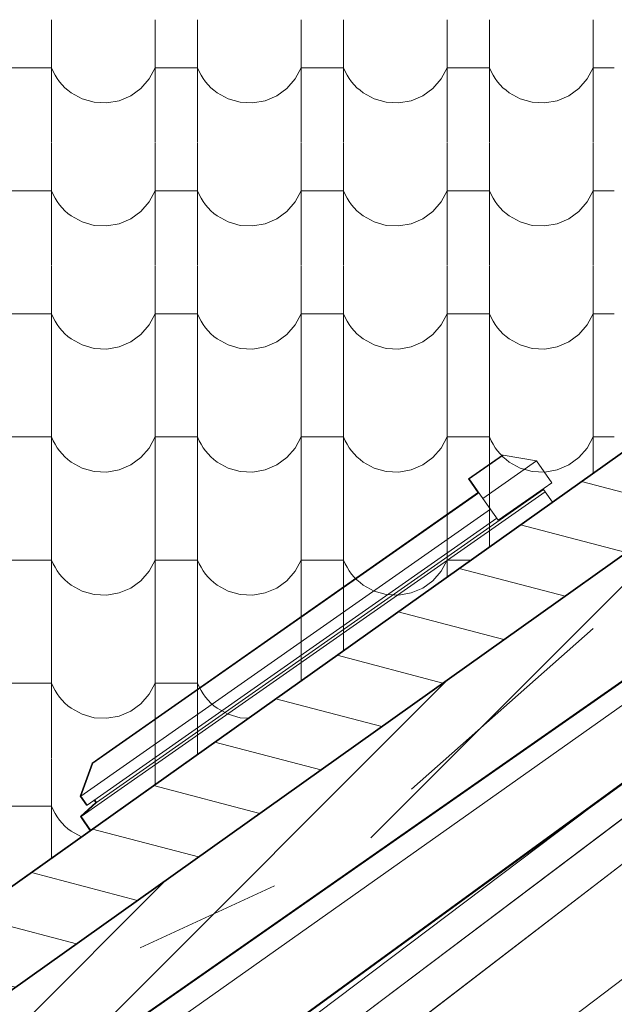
# Model space of a CAD drawing. Header units: millimetres. Extents: x -20699 to 32021, y -4298 to 11971.
# Tile 61 of 74: x -8117 to -7445, y 7995 to 9107. Entities that reach past the tile are written whole.
import ezdxf

# ---------------------------------------------------------------- set-up
doc = ezdxf.new("R2010")
doc.units = ezdxf.units.MM
doc.header["$MEASUREMENT"] = 0
for name, color, linetype in [('A-A_1_Bourané_Konstrukce - střechy a skořepiny', 7, 'Continuous'), ('A-A_1_Bourané_Kresby a obrázky', 7, 'Continuous'), ('A-A_1_Bourané_Situace - terén', 7, 'Continuous'), ('A-A_1_Bourané_Výplně - Povrchové', 7, 'Continuous'), ('A-A_1_Konstrukce - střechy a skořepiny', 7, 'Continuous')]:
    doc.layers.add(name, color=color, linetype=linetype)

# ---------------------------------------------------------------- blocks, each defined once
blk = doc.blocks.new('*X1', base_point=(-21954.7, -8431.5))
at = {"layer": 'A-A_1_Bourané_Výplně - Povrchové', "color": 251, "linetype": 'Continuous', "lineweight": 20, "true_color": 0x6a6a6a}
for p, q in [((-8080.9, 9106.5), (-8080.9, 8968)), ((-7963.9, 9106.5), (-7963.9, 8968)), ((-7915.9, 9106.5), (-7915.9, 8968)), ((-7798.9, 9106.5), (-7798.9, 8968)), ((-7750.9, 9106.5), (-7750.9, 8968)), ((-7633.9, 9106.5), (-7633.9, 8968)), ((-7585.9, 9106.5), (-7585.9, 8968)), ((-7468.9, 9106.5), (-7468.9, 8968)), ((-8104.9, 9052.5), (-8128.9, 9052.5)), ((-8080.9, 9052.5), (-8104.9, 9052.5)), ((-8080.9, 9052.5), (-8079, 9048.3)), ((-7970.6, 9040), (-7963.9, 9052.5)), ((-7939.9, 9052.5), (-7963.9, 9052.5)), ((-7915.9, 9052.5), (-7939.9, 9052.5)), ((-7915.9, 9052.5), (-7914, 9048.3)), ((-7805.6, 9040), (-7798.9, 9052.5)), ((-7774.9, 9052.5), (-7798.9, 9052.5)), ((-7750.9, 9052.5), (-7774.9, 9052.5)), ((-7750.9, 9052.5), (-7749, 9048.3)), ((-7640.6, 9040), (-7633.9, 9052.5)), ((-7609.9, 9052.5), (-7633.9, 9052.5)), ((-7585.9, 9052.5), (-7609.9, 9052.5)), ((-7585.9, 9052.5), (-7584, 9048.3)), ((-7475.6, 9040), (-7468.9, 9052.5)), ((-7444.9, 9052.5), (-7468.9, 9052.5)), ((-8079, 9048.3), (-8076.9, 9044.3)), ((-8076.9, 9044.3), (-8074.5, 9040.4)), ((-7914, 9048.3), (-7911.9, 9044.3)), ((-7911.9, 9044.3), (-7909.5, 9040.4)), ((-7749, 9048.3), (-7746.9, 9044.3)), ((-7746.9, 9044.3), (-7744.5, 9040.4)), ((-7584, 9048.3), (-7581.9, 9044.3)), ((-7581.9, 9044.3), (-7579.5, 9040.4)), ((-8074.5, 9040.4), (-8071.8, 9036.7)), ((-8071.8, 9036.7), (-8068.9, 9033.3)), ((-8068.9, 9033.3), (-8065.7, 9030)), ((-8065.7, 9030), (-8062.3, 9027)), ((-7979.9, 9029.2), (-7970.6, 9040)), ((-7909.5, 9040.4), (-7906.8, 9036.7)), ((-7906.8, 9036.7), (-7903.9, 9033.3)), ((-7903.9, 9033.3), (-7900.7, 9030)), ((-7900.7, 9030), (-7897.3, 9027)), ((-7814.9, 9029.2), (-7805.6, 9040)), ((-7744.5, 9040.4), (-7741.8, 9036.7)), ((-7741.8, 9036.7), (-7738.9, 9033.3)), ((-7738.9, 9033.3), (-7735.7, 9030)), ((-7735.7, 9030), (-7732.3, 9027)), ((-7649.9, 9029.2), (-7640.6, 9040)), ((-7579.5, 9040.4), (-7576.8, 9036.7)), ((-7576.8, 9036.7), (-7573.9, 9033.3)), ((-7573.9, 9033.3), (-7570.7, 9030)), ((-7570.7, 9030), (-7567.3, 9027)), ((-7484.9, 9029.2), (-7475.6, 9040)), ((-8062.3, 9027), (-8058.7, 9024.2)), ((-8058.7, 9024.2), (-8046.2, 9017.4)), ((-8004.4, 9015.3), (-7991.4, 9020.9)), ((-7991.4, 9020.9), (-7979.9, 9029.2)), ((-7897.3, 9027), (-7893.7, 9024.2)), ((-7893.7, 9024.2), (-7881.2, 9017.4)), ((-7839.4, 9015.3), (-7826.4, 9020.9)), ((-7826.4, 9020.9), (-7814.9, 9029.2)), ((-7732.3, 9027), (-7728.7, 9024.2)), ((-7728.7, 9024.2), (-7716.2, 9017.4)), ((-7674.4, 9015.3), (-7661.4, 9020.9)), ((-7661.4, 9020.9), (-7649.9, 9029.2)), ((-7567.3, 9027), (-7563.7, 9024.2)), ((-7563.7, 9024.2), (-7551.2, 9017.4)), ((-7509.4, 9015.3), (-7496.4, 9020.9)), ((-7496.4, 9020.9), (-7484.9, 9029.2)), ((-8046.2, 9017.4), (-8032.6, 9013.5)), ((-8032.6, 9013.5), (-8018.4, 9012.8)), ((-8018.4, 9012.8), (-8004.4, 9015.3)), ((-7881.2, 9017.4), (-7867.6, 9013.5)), ((-7867.6, 9013.5), (-7853.4, 9012.8)), ((-7853.4, 9012.8), (-7839.4, 9015.3)), ((-7716.2, 9017.4), (-7702.6, 9013.5)), ((-7702.6, 9013.5), (-7688.4, 9012.8)), ((-7688.4, 9012.8), (-7674.4, 9015.3)), ((-7551.2, 9017.4), (-7537.6, 9013.5)), ((-7537.6, 9013.5), (-7523.4, 9012.8)), ((-7523.4, 9012.8), (-7509.4, 9015.3)), ((-8080.9, 8967.5), (-8080.9, 8829)), ((-7963.9, 8967.5), (-7963.9, 8829)), ((-7915.9, 8967.5), (-7915.9, 8829)), ((-7798.9, 8967.5), (-7798.9, 8829)), ((-7750.9, 8967.5), (-7750.9, 8829)), ((-7633.9, 8967.5), (-7633.9, 8829)), ((-7585.9, 8967.5), (-7585.9, 8829)), ((-7468.9, 8967.5), (-7468.9, 8829)), ((-8104.9, 8913.5), (-8128.9, 8913.5)), ((-8080.9, 8913.5), (-8104.9, 8913.5)), ((-8080.9, 8913.5), (-8079, 8909.3)), ((-8079, 8909.3), (-8076.9, 8905.3)), ((-7970.6, 8901), (-7963.9, 8913.5)), ((-7939.9, 8913.5), (-7963.9, 8913.5)), ((-7915.9, 8913.5), (-7939.9, 8913.5)), ((-7915.9, 8913.5), (-7914, 8909.3)), ((-7914, 8909.3), (-7911.9, 8905.3)), ((-7805.6, 8901), (-7798.9, 8913.5)), ((-7774.9, 8913.5), (-7798.9, 8913.5)), ((-7750.9, 8913.5), (-7774.9, 8913.5)), ((-7750.9, 8913.5), (-7749, 8909.3)), ((-7749, 8909.3), (-7746.9, 8905.3)), ((-7640.6, 8901), (-7633.9, 8913.5)), ((-7609.9, 8913.5), (-7633.9, 8913.5)), ((-7585.9, 8913.5), (-7609.9, 8913.5)), ((-7585.9, 8913.5), (-7584, 8909.3)), ((-7584, 8909.3), (-7581.9, 8905.3)), ((-7475.6, 8901), (-7468.9, 8913.5)), ((-7444.9, 8913.5), (-7468.9, 8913.5)), ((-8076.9, 8905.3), (-8074.5, 8901.4)), ((-8074.5, 8901.4), (-8071.8, 8897.7)), ((-8071.8, 8897.7), (-8068.9, 8894.3)), ((-7979.9, 8890.2), (-7970.6, 8901)), ((-7911.9, 8905.3), (-7909.5, 8901.4)), ((-7909.5, 8901.4), (-7906.8, 8897.7)), ((-7906.8, 8897.7), (-7903.9, 8894.3)), ((-7814.9, 8890.2), (-7805.6, 8901)), ((-7746.9, 8905.3), (-7744.5, 8901.4)), ((-7744.5, 8901.4), (-7741.8, 8897.7)), ((-7741.8, 8897.7), (-7738.9, 8894.3)), ((-7649.9, 8890.2), (-7640.6, 8901)), ((-7581.9, 8905.3), (-7579.5, 8901.4)), ((-7579.5, 8901.4), (-7576.8, 8897.7)), ((-7576.8, 8897.7), (-7573.9, 8894.3)), ((-7484.9, 8890.2), (-7475.6, 8901)), ((-8068.9, 8894.3), (-8065.7, 8891)), ((-8065.7, 8891), (-8062.3, 8888)), ((-8062.3, 8888), (-8058.7, 8885.2)), ((-8058.7, 8885.2), (-8046.2, 8878.4)), ((-7991.4, 8881.9), (-7979.9, 8890.2)), ((-7903.9, 8894.3), (-7900.7, 8891)), ((-7900.7, 8891), (-7897.3, 8888)), ((-7897.3, 8888), (-7893.7, 8885.2)), ((-7893.7, 8885.2), (-7881.2, 8878.4)), ((-7826.4, 8881.9), (-7814.9, 8890.2)), ((-7738.9, 8894.3), (-7735.7, 8891)), ((-7735.7, 8891), (-7732.3, 8888)), ((-7732.3, 8888), (-7728.7, 8885.2)), ((-7728.7, 8885.2), (-7716.2, 8878.4)), ((-7661.4, 8881.9), (-7649.9, 8890.2)), ((-7573.9, 8894.3), (-7570.7, 8891)), ((-7570.7, 8891), (-7567.3, 8888)), ((-7567.3, 8888), (-7563.7, 8885.2)), ((-7563.7, 8885.2), (-7551.2, 8878.4)), ((-7496.4, 8881.9), (-7484.9, 8890.2)), ((-8046.2, 8878.4), (-8032.6, 8874.5)), ((-8032.6, 8874.5), (-8018.4, 8873.8)), ((-8018.4, 8873.8), (-8004.4, 8876.3)), ((-8004.4, 8876.3), (-7991.4, 8881.9)), ((-7881.2, 8878.4), (-7867.6, 8874.5)), ((-7867.6, 8874.5), (-7853.4, 8873.8)), ((-7853.4, 8873.8), (-7839.4, 8876.3)), ((-7839.4, 8876.3), (-7826.4, 8881.9)), ((-7716.2, 8878.4), (-7702.6, 8874.5)), ((-7702.6, 8874.5), (-7688.4, 8873.8)), ((-7688.4, 8873.8), (-7674.4, 8876.3)), ((-7674.4, 8876.3), (-7661.4, 8881.9)), ((-7551.2, 8878.4), (-7537.6, 8874.5)), ((-7537.6, 8874.5), (-7523.4, 8873.8)), ((-7523.4, 8873.8), (-7509.4, 8876.3)), ((-7509.4, 8876.3), (-7496.4, 8881.9)), ((-8080.9, 8828.5), (-8080.9, 8690)), ((-7963.9, 8828.5), (-7963.9, 8690)), ((-7915.9, 8828.5), (-7915.9, 8690)), ((-7798.9, 8828.5), (-7798.9, 8690)), ((-7750.9, 8828.5), (-7750.9, 8690)), ((-7633.9, 8828.5), (-7633.9, 8690)), ((-7585.9, 8828.5), (-7585.9, 8690)), ((-7468.9, 8828.5), (-7468.9, 8690)), ((-8104.9, 8774.5), (-8128.9, 8774.5)), ((-8080.9, 8774.5), (-8104.9, 8774.5)), ((-8080.9, 8774.5), (-8079, 8770.3)), ((-7970.6, 8762), (-7963.9, 8774.5)), ((-7939.9, 8774.5), (-7963.9, 8774.5)), ((-7915.9, 8774.5), (-7939.9, 8774.5)), ((-7915.9, 8774.5), (-7914, 8770.3)), ((-7805.6, 8762), (-7798.9, 8774.5)), ((-7774.9, 8774.5), (-7798.9, 8774.5)), ((-7750.9, 8774.5), (-7774.9, 8774.5)), ((-7750.9, 8774.5), (-7749, 8770.3)), ((-7640.6, 8762), (-7633.9, 8774.5)), ((-7609.9, 8774.5), (-7633.9, 8774.5)), ((-7585.9, 8774.5), (-7609.9, 8774.5)), ((-7585.9, 8774.5), (-7584, 8770.3)), ((-7475.6, 8762), (-7468.9, 8774.5)), ((-7444.9, 8774.5), (-7468.9, 8774.5)), ((-8079, 8770.3), (-8076.9, 8766.3)), ((-8076.9, 8766.3), (-8074.5, 8762.4)), ((-7914, 8770.3), (-7911.9, 8766.3)), ((-7911.9, 8766.3), (-7909.5, 8762.4)), ((-7749, 8770.3), (-7746.9, 8766.3)), ((-7746.9, 8766.3), (-7744.5, 8762.4)), ((-7584, 8770.3), (-7581.9, 8766.3)), ((-7581.9, 8766.3), (-7579.5, 8762.4)), ((-8074.5, 8762.4), (-8071.8, 8758.7)), ((-8071.8, 8758.7), (-8068.9, 8755.3)), ((-8068.9, 8755.3), (-8065.7, 8752)), ((-8065.7, 8752), (-8062.3, 8749)), ((-7979.9, 8751.2), (-7970.6, 8762)), ((-7909.5, 8762.4), (-7906.8, 8758.7)), ((-7906.8, 8758.7), (-7903.9, 8755.3)), ((-7903.9, 8755.3), (-7900.7, 8752)), ((-7900.7, 8752), (-7897.3, 8749)), ((-7814.9, 8751.2), (-7805.6, 8762)), ((-7744.5, 8762.4), (-7741.8, 8758.7)), ((-7741.8, 8758.7), (-7738.9, 8755.3)), ((-7738.9, 8755.3), (-7735.7, 8752)), ((-7735.7, 8752), (-7732.3, 8749)), ((-7649.9, 8751.2), (-7640.6, 8762)), ((-7579.5, 8762.4), (-7576.8, 8758.7)), ((-7576.8, 8758.7), (-7573.9, 8755.3)), ((-7573.9, 8755.3), (-7570.7, 8752)), ((-7570.7, 8752), (-7567.3, 8749)), ((-7484.9, 8751.2), (-7475.6, 8762)), ((-8062.3, 8749), (-8058.7, 8746.2)), ((-8058.7, 8746.2), (-8046.2, 8739.4)), ((-8004.4, 8737.3), (-7991.4, 8742.9)), ((-7991.4, 8742.9), (-7979.9, 8751.2)), ((-7897.3, 8749), (-7893.7, 8746.2)), ((-7893.7, 8746.2), (-7881.2, 8739.4)), ((-7839.4, 8737.3), (-7826.4, 8742.9)), ((-7826.4, 8742.9), (-7814.9, 8751.2)), ((-7732.3, 8749), (-7728.7, 8746.2)), ((-7728.7, 8746.2), (-7716.2, 8739.4)), ((-7674.4, 8737.3), (-7661.4, 8742.9)), ((-7661.4, 8742.9), (-7649.9, 8751.2)), ((-7567.3, 8749), (-7563.7, 8746.2)), ((-7563.7, 8746.2), (-7551.2, 8739.4)), ((-7509.4, 8737.3), (-7496.4, 8742.9)), ((-7496.4, 8742.9), (-7484.9, 8751.2)), ((-8046.2, 8739.4), (-8032.6, 8735.5)), ((-8032.6, 8735.5), (-8018.4, 8734.8)), ((-8018.4, 8734.8), (-8004.4, 8737.3)), ((-7881.2, 8739.4), (-7867.6, 8735.5)), ((-7867.6, 8735.5), (-7853.4, 8734.8)), ((-7853.4, 8734.8), (-7839.4, 8737.3)), ((-7716.2, 8739.4), (-7702.6, 8735.5)), ((-7702.6, 8735.5), (-7688.4, 8734.8)), ((-7688.4, 8734.8), (-7674.4, 8737.3)), ((-7551.2, 8739.4), (-7537.6, 8735.5)), ((-7537.6, 8735.5), (-7523.4, 8734.8)), ((-7523.4, 8734.8), (-7509.4, 8737.3)), ((-8080.9, 8689.5), (-8080.9, 8551)), ((-7963.9, 8689.5), (-7963.9, 8551)), ((-7915.9, 8689.5), (-7915.9, 8551)), ((-7798.9, 8689.5), (-7798.9, 8551)), ((-7750.9, 8689.5), (-7750.9, 8551)), ((-7633.9, 8689.5), (-7633.9, 8551)), ((-7585.9, 8689.5), (-7585.9, 8551)), ((-7468.9, 8689.5), (-7468.9, 8594.5)), ((-8104.9, 8635.5), (-8128.9, 8635.5)), ((-8080.9, 8635.5), (-8104.9, 8635.5)), ((-8080.9, 8635.5), (-8079, 8631.3)), ((-8079, 8631.3), (-8076.9, 8627.3)), ((-7970.6, 8623), (-7963.9, 8635.5)), ((-7939.9, 8635.5), (-7963.9, 8635.5)), ((-7915.9, 8635.5), (-7939.9, 8635.5)), ((-7915.9, 8635.5), (-7914, 8631.3)), ((-7914, 8631.3), (-7911.9, 8627.3)), ((-7805.6, 8623), (-7798.9, 8635.5)), ((-7774.9, 8635.5), (-7798.9, 8635.5)), ((-7750.9, 8635.5), (-7774.9, 8635.5)), ((-7750.9, 8635.5), (-7749, 8631.3)), ((-7749, 8631.3), (-7746.9, 8627.3)), ((-7640.6, 8623), (-7633.9, 8635.5)), ((-7609.9, 8635.5), (-7633.9, 8635.5)), ((-7585.9, 8635.5), (-7609.9, 8635.5)), ((-7585.9, 8635.5), (-7584, 8631.3)), ((-7584, 8631.3), (-7581.9, 8627.3)), ((-7475.6, 8623), (-7468.9, 8635.5)), ((-7444.9, 8635.5), (-7468.9, 8635.5)), ((-8076.9, 8627.3), (-8074.5, 8623.4)), ((-8074.5, 8623.4), (-8071.8, 8619.7)), ((-8071.8, 8619.7), (-8068.9, 8616.3)), ((-7979.9, 8612.2), (-7970.6, 8623)), ((-7911.9, 8627.3), (-7909.5, 8623.4)), ((-7909.5, 8623.4), (-7906.8, 8619.7)), ((-7906.8, 8619.7), (-7903.9, 8616.3)), ((-7814.9, 8612.2), (-7805.6, 8623)), ((-7746.9, 8627.3), (-7744.5, 8623.4)), ((-7744.5, 8623.4), (-7741.8, 8619.7)), ((-7741.8, 8619.7), (-7738.9, 8616.3)), ((-7649.9, 8612.2), (-7640.6, 8623)), ((-7581.9, 8627.3), (-7579.5, 8623.4)), ((-7579.5, 8623.4), (-7576.8, 8619.7)), ((-7576.8, 8619.7), (-7573.9, 8616.3)), ((-7484.9, 8612.2), (-7475.6, 8623)), ((-8068.9, 8616.3), (-8065.7, 8613)), ((-8065.7, 8613), (-8062.3, 8610)), ((-8062.3, 8610), (-8058.7, 8607.2)), ((-8058.7, 8607.2), (-8046.2, 8600.4)), ((-7991.4, 8603.9), (-7979.9, 8612.2)), ((-7903.9, 8616.3), (-7900.7, 8613)), ((-7900.7, 8613), (-7897.3, 8610)), ((-7897.3, 8610), (-7893.7, 8607.2)), ((-7893.7, 8607.2), (-7881.2, 8600.4)), ((-7826.4, 8603.9), (-7814.9, 8612.2)), ((-7738.9, 8616.3), (-7735.7, 8613)), ((-7735.7, 8613), (-7732.3, 8610)), ((-7732.3, 8610), (-7728.7, 8607.2)), ((-7728.7, 8607.2), (-7716.2, 8600.4)), ((-7661.4, 8603.9), (-7649.9, 8612.2)), ((-7573.9, 8616.3), (-7570.7, 8613)), ((-7570.7, 8613), (-7567.3, 8610)), ((-7567.3, 8610), (-7563.7, 8607.2)), ((-7563.7, 8607.2), (-7551.2, 8600.4)), ((-7496.4, 8603.9), (-7484.9, 8612.2)), ((-8046.2, 8600.4), (-8032.6, 8596.5)), ((-8032.6, 8596.5), (-8018.4, 8595.8)), ((-8018.4, 8595.8), (-8004.4, 8598.3)), ((-8004.4, 8598.3), (-7991.4, 8603.9)), ((-7881.2, 8600.4), (-7867.6, 8596.5)), ((-7867.6, 8596.5), (-7853.4, 8595.8)), ((-7853.4, 8595.8), (-7839.4, 8598.3)), ((-7839.4, 8598.3), (-7826.4, 8603.9)), ((-7716.2, 8600.4), (-7702.6, 8596.5)), ((-7702.6, 8596.5), (-7688.4, 8595.8)), ((-7688.4, 8595.8), (-7674.4, 8598.3)), ((-7674.4, 8598.3), (-7661.4, 8603.9)), ((-7551.2, 8600.4), (-7537.6, 8596.5)), ((-7537.6, 8596.5), (-7523.4, 8595.8)), ((-7523.4, 8595.8), (-7509.4, 8598.3)), ((-7509.4, 8598.3), (-7496.4, 8603.9)), ((-8080.9, 8550.5), (-8080.9, 8412)), ((-7963.9, 8550.5), (-7963.9, 8412)), ((-7915.9, 8550.5), (-7915.9, 8412)), ((-7798.9, 8550.5), (-7798.9, 8412)), ((-7750.9, 8550.5), (-7750.9, 8412)), ((-7633.9, 8550.5), (-7633.9, 8477.3)), ((-7585.9, 8550.5), (-7585.9, 8511.4)), ((-8104.9, 8496.5), (-8128.9, 8496.5)), ((-8080.9, 8496.5), (-8104.9, 8496.5)), ((-8080.9, 8496.5), (-8079, 8492.3)), ((-7970.6, 8484), (-7963.9, 8496.5)), ((-7939.9, 8496.5), (-7963.9, 8496.5)), ((-7915.9, 8496.5), (-7939.9, 8496.5)), ((-7915.9, 8496.5), (-7914, 8492.3)), ((-7805.6, 8484), (-7798.9, 8496.5)), ((-7774.9, 8496.5), (-7798.9, 8496.5)), ((-7750.9, 8496.5), (-7774.9, 8496.5)), ((-7750.9, 8496.5), (-7749, 8492.3)), ((-7640.6, 8484), (-7633.9, 8496.5)), ((-7609.9, 8496.5), (-7633.9, 8496.5)), ((-7606.9, 8496.5), (-7609.9, 8496.5)), ((-8079, 8492.3), (-8076.9, 8488.3)), ((-8076.9, 8488.3), (-8074.5, 8484.4)), ((-7914, 8492.3), (-7911.9, 8488.3)), ((-7911.9, 8488.3), (-7909.5, 8484.4)), ((-7749, 8492.3), (-7746.9, 8488.3)), ((-7746.9, 8488.3), (-7744.5, 8484.4)), ((-8074.5, 8484.4), (-8071.8, 8480.7)), ((-8071.8, 8480.7), (-8068.9, 8477.3)), ((-8068.9, 8477.3), (-8065.7, 8474)), ((-8065.7, 8474), (-8062.3, 8471)), ((-7979.9, 8473.2), (-7970.6, 8484)), ((-7909.5, 8484.4), (-7906.8, 8480.7)), ((-7906.8, 8480.7), (-7903.9, 8477.3)), ((-7903.9, 8477.3), (-7900.7, 8474)), ((-7900.7, 8474), (-7897.3, 8471)), ((-7814.9, 8473.2), (-7805.6, 8484)), ((-7744.5, 8484.4), (-7741.8, 8480.7)), ((-7741.8, 8480.7), (-7738.9, 8477.3)), ((-7738.9, 8477.3), (-7735.7, 8474)), ((-7735.7, 8474), (-7732.3, 8471)), ((-7649.9, 8473.2), (-7640.6, 8484)), ((-8062.3, 8471), (-8058.7, 8468.2)), ((-8058.7, 8468.2), (-8046.2, 8461.4)), ((-8004.4, 8459.3), (-7991.4, 8464.9)), ((-7991.4, 8464.9), (-7979.9, 8473.2)), ((-7897.3, 8471), (-7893.7, 8468.2)), ((-7893.7, 8468.2), (-7881.2, 8461.4)), ((-7839.4, 8459.3), (-7826.4, 8464.9)), ((-7826.4, 8464.9), (-7814.9, 8473.2)), ((-7732.3, 8471), (-7728.7, 8468.2)), ((-7728.7, 8468.2), (-7716.2, 8461.4)), ((-7674.4, 8459.3), (-7661.4, 8464.9)), ((-7661.4, 8464.9), (-7649.9, 8473.2)), ((-8046.2, 8461.4), (-8032.6, 8457.5)), ((-8032.6, 8457.5), (-8018.4, 8456.8)), ((-8018.4, 8456.8), (-8004.4, 8459.3)), ((-7881.2, 8461.4), (-7867.6, 8457.5)), ((-7867.6, 8457.5), (-7853.4, 8456.8)), ((-7853.4, 8456.8), (-7839.4, 8459.3)), ((-7716.2, 8461.4), (-7702.6, 8457.5)), ((-7702.6, 8457.5), (-7688.4, 8456.8)), ((-7688.4, 8456.8), (-7674.4, 8459.3)), ((-8080.9, 8411.5), (-8080.9, 8273)), ((-7963.9, 8411.5), (-7963.9, 8273)), ((-7915.9, 8411.5), (-7915.9, 8277)), ((-7798.9, 8411.5), (-7798.9, 8360.1)), ((-7750.9, 8411.5), (-7750.9, 8394.2)), ((-8104.9, 8357.5), (-8128.9, 8357.5)), ((-8080.9, 8357.5), (-8104.9, 8357.5)), ((-8080.9, 8357.5), (-8079, 8353.3)), ((-8079, 8353.3), (-8076.9, 8349.3)), ((-7970.6, 8345), (-7963.9, 8357.5)), ((-7939.9, 8357.5), (-7963.9, 8357.5)), ((-7915.9, 8357.5), (-7939.9, 8357.5)), ((-7915.9, 8357.5), (-7914, 8353.3)), ((-7914, 8353.3), (-7911.9, 8349.3)), ((-8076.9, 8349.3), (-8074.5, 8345.4)), ((-8074.5, 8345.4), (-8071.8, 8341.7)), ((-8071.8, 8341.7), (-8068.9, 8338.3)), ((-7979.9, 8334.2), (-7970.6, 8345)), ((-7911.9, 8349.3), (-7909.5, 8345.4)), ((-7909.5, 8345.4), (-7906.8, 8341.7)), ((-7906.8, 8341.7), (-7903.9, 8338.3)), ((-8068.9, 8338.3), (-8065.7, 8335)), ((-8065.7, 8335), (-8062.3, 8332)), ((-8062.3, 8332), (-8058.7, 8329.2)), ((-8058.7, 8329.2), (-8046.2, 8322.4)), ((-7991.4, 8325.9), (-7979.9, 8334.2)), ((-7903.9, 8338.3), (-7900.7, 8335)), ((-7900.7, 8335), (-7897.3, 8332)), ((-7897.3, 8332), (-7893.7, 8329.2)), ((-7893.7, 8329.2), (-7881.2, 8322.4)), ((-8046.2, 8322.4), (-8032.6, 8318.5)), ((-8032.6, 8318.5), (-8018.4, 8317.8)), ((-8018.4, 8317.8), (-8004.4, 8320.3)), ((-8004.4, 8320.3), (-7991.4, 8325.9)), ((-7881.2, 8322.4), (-7867.6, 8318.5)), ((-7867.6, 8318.5), (-7858.1, 8318.1)), ((-8080.9, 8272.5), (-8080.9, 8159.8)), ((-7963.9, 8272.5), (-7963.9, 8242.9)), ((-8104.9, 8218.5), (-8128.9, 8218.5)), ((-8080.9, 8218.5), (-8104.9, 8218.5)), ((-8080.9, 8218.5), (-8079, 8214.3)), ((-8079, 8214.3), (-8076.9, 8210.3)), ((-8076.9, 8210.3), (-8074.5, 8206.4)), ((-8074.5, 8206.4), (-8071.8, 8202.7)), ((-8071.8, 8202.7), (-8068.9, 8199.3)), ((-8068.9, 8199.3), (-8065.7, 8196)), ((-8065.7, 8196), (-8062.3, 8193)), ((-8062.3, 8193), (-8058.7, 8190.2)), ((-8058.7, 8190.2), (-8047, 8183.8))]:
    blk.add_line(p, q, dxfattribs=at)

msp = doc.modelspace()

# ---------------------------------------------------------------- hatches: boundary and pattern name
at = {"layer": 'A-A_1_Bourané_Situace - terén', "linetype": 'Continuous', "lineweight": 20, "true_color": 0x6a6a6a}
h = msp.add_hatch(dxfattribs=at)
h.set_pattern_fill('Cihla_plná_0001', color=251, style=0, pattern_type=2)
h.set_pattern_definition([(345.2943, (-6957.95, 8918.13), (16.5005, 62.8708), [])])
h.paths.add_polyline_path([(-4267.6, 10868.4), (-9648.3, 7046.5), (-9592.5, 6967.9), (-4269.3, 10754.1)])
at = {"layer": 'A-A_1_Bourané_Situace - terén', "linetype": 'Continuous', "lineweight": 0, "true_color": 0xffffff}
h = msp.add_hatch(dxfattribs=at)
h.set_pattern_fill('Cihla_plná_0001', style=0, pattern_type=2)
h.set_pattern_definition([(45, (0, 0), (-45.96194, 45.96194), [])])
h.paths.add_polyline_path([(-4263, 10755.3), (-9115.5, 7308.6), (-9059.6, 7230), (-4264.7, 10640.4)])

# ---------------------------------------------------------------- linework, layer by layer
at = {"layer": 'A-A_1_Bourané_Konstrukce - střechy a skořepiny', "color": 42, "linetype": 'Continuous', "lineweight": 13, "true_color": 0xe4ad2c}
for p, q in [((-9227.8, 7110), (-6368.6, 9104.8)), ((-9226.2, 7110), (-6368.6, 9103.7)), ((-9001.7, 7106.7), (-6368.6, 9020)), ((-8995.5, 7110), (-6368.6, 9018.8)), ((-8597.8, 7328.8), (-6368.6, 9008.7)), ((-8528.4, 7381), (-6368.6, 9008.5)), ((-7899, 7797.9), (-6368.6, 8972.2)), ((-7829.6, 7851), (-6368.6, 8972.1)), ((-6205.5, 8954.6), (-8642.6, 7109.8)), ((-7571.3, 8615.1), (-7609.8, 8588.2)), ((-7571.3, 8615.1), (-7609.7, 8588.2)), ((-7570.5, 8615.1), (-7609, 8588.2)), ((-7570.5, 8615.1), (-7609, 8588.2)), ((-7532.9, 8608.5), (-7593.5, 8566)), ((-7570.5, 8615.1), (-7571.3, 8615.1)), ((-7532.9, 8608.5), (-7570.5, 8615.1)), ((-7515.6, 8583.9), (-7532.9, 8608.5)), ((-7609.7, 8588.2), (-7609.8, 8588.2)), ((-7609.8, 8588.2), (-7598.9, 8572.6)), ((-7609, 8588.2), (-7609.7, 8588.2)), ((-7609.7, 8588.2), (-7605.7, 8582.4)), ((-7605, 8582.4), (-7609, 8588.2)), ((-7609, 8588.2), (-7609, 8588.2)), ((-7609, 8588.2), (-7593.5, 8566)), ((-7523.2, 8573.7), (-8047.4, 8206.7)), ((-7524.9, 8576.2), (-8030, 8222.6)), ((-7605, 8582.4), (-7605.7, 8582.4)), ((-7515.6, 8583.9), (-7576.3, 8541.5)), ((-7524.9, 8576.2), (-7525.5, 8577)), ((-7523.2, 8573.7), (-7524.9, 8576.2)), ((-7514.9, 8561.9), (-7523.2, 8573.7)), ((-7598.3, 8573), (-8035.1, 8267.1)), ((-7598.1, 8572.6), (-8034.4, 8267.1)), ((-7598.3, 8572.9), (-8012, 8283.3)), ((-7598.1, 8572.6), (-8011.4, 8283.3)), ((-7593.5, 8566), (-7576.3, 8541.5)), ((-7585, 8554), (-8047.8, 8229.9)), ((-7577.8, 8543.7), (-8040.7, 8219.6)), ((-7468.7, 8419.2), (-7674.1, 8237.7)), ((-8035.1, 8267.1), (-8012, 8283.3)), ((-8034.4, 8267.1), (-8011.4, 8283.3)), ((-8012, 8283.3), (-8011.4, 8283.3)), ((-8048.7, 8229.9), (-8035.1, 8267.1)), ((-8047.8, 8229.9), (-8034.4, 8267.1)), ((-8035.1, 8267.1), (-8034.4, 8267.1)), ((-8048.7, 8229.9), (-8047.8, 8229.9)), ((-8041.5, 8219.6), (-8048.7, 8229.9)), ((-8040.7, 8219.6), (-8047.8, 8229.9)), ((-8810.8, 7208.1), (-7469.6, 8218.8)), ((-8048.3, 8206.7), (-8030.8, 8222.6)), ((-8047.4, 8206.7), (-8030, 8222.6)), ((-8041.5, 8219.6), (-8040.7, 8219.6)), ((-8030.8, 8222.6), (-8032.6, 8225.2)), ((-8030, 8222.6), (-8032.1, 8225.6)), ((-8030.8, 8222.6), (-8030, 8222.6)), ((-8037.2, 8190.8), (-8048.3, 8206.7)), ((-8048.3, 8206.7), (-8047.4, 8206.7)), ((-8036.6, 8191.2), (-8047.4, 8206.7)), ((-7828.8, 8128.5), (-7980.6, 8058.6))]:
    msp.add_line(p, q, dxfattribs=at)
at = {"layer": 'A-A_1_Bourané_Konstrukce - střechy a skořepiny', "color": 42, "linetype": 'Continuous', "lineweight": 13, "true_color": 0xe4ad2c, "flags": 128}
msp.add_lwpolyline([(-18955.5, 7070.2), (-9632, 7058.1), (-4363.3, 10800.4), (-14369, 10800.4)], close=True, dxfattribs=at)
at = {"layer": 'A-A_1_Bourané_Kresby a obrázky', "color": 42, "linetype": 'Continuous', "lineweight": 13, "true_color": 0xe4ad2c}
msp.add_line((-5886.7, 9427.1), (-9056.4, 7187.7), dxfattribs=at)
at = {"layer": 'A-A_1_Bourané_Situace - terén', "color": 42, "linetype": 'Continuous', "lineweight": 35, "true_color": 0xe4ad2c, "flags": 128}
msp.add_lwpolyline([(-4267.6, 10868.4), (-9648.3, 7046.5), (-9592.5, 6967.9), (-4269.3, 10754.1)], close=True, dxfattribs=at)

# ---------------------------------------------------------------- block references
at = {"layer": 'A-A_1_Konstrukce - střechy a skořepiny', "color": 9, "linetype": 'Continuous', "lineweight": 13}
msp.add_blockref('*X1', (-21954.7, -8431.5), dxfattribs=at)

doc.saveas('drawing.dxf')
